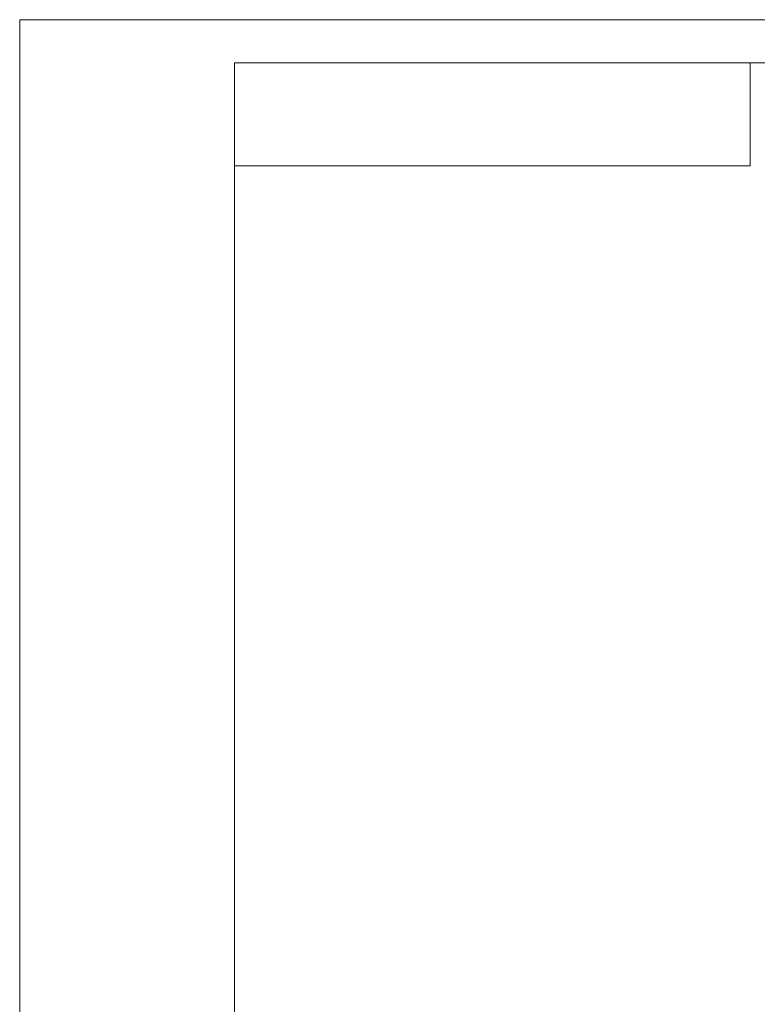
# Model space of a CAD drawing. Header units: millimetres. Extents: x 5717 to 9500, y -822 to 3039.
# Tile 18 of 31: x 5731 to 6847, y 1550 to 3039. Entities that reach past the tile are written whole.
import ezdxf
from ezdxf.enums import TextEntityAlignment as Align

# ---------------------------------------------------------------- set-up
doc = ezdxf.new("R2010")
doc.units = ezdxf.units.MM
for name, color, linetype, lineweight in [('1轮廓实线层', 7, 'Continuous', 18), ('2细线层', 4, 'Continuous', 13), ('6文字层', 3, 'Continuous', 13), ('图框层', 7, 'Continuous', 18)]:
    doc.layers.add(name, color=color, linetype=linetype, lineweight=lineweight)
doc.styles.add('PC_TEXTSTYLE', font='ISOCP.SHX', dxfattribs={"width": 0.707, "bigfont": 'GBCBIG.SHX'})

# ---------------------------------------------------------------- blocks, each defined once
blk = doc.blocks.new('ZwmFrameMain_A4^_^无分区图框^_^portrait')
at = {"layer": '1轮廓实线层'}
for p in [(0, 0), (180, 287)]:
    blk.add_line(p, (0, 287), dxfattribs=at)
at = {"layer": '2细线层'}
for p in [(-25, -5), (185, 292)]:
    blk.add_line(p, (-25, 292), dxfattribs=at)
blk = doc.blocks.new('ZwmFrameMain_图样代号')
at = {"layer": '2细线层', "linetype": 'Continuous'}
for p in [(60, 0), (0, -12)]:
    blk.add_line(p, (60, -12), dxfattribs=at)
at = {"layer": '6文字层', "style": 'PC_TEXTSTYLE', "width": 2.827942}
blk.add_attdef('图样代号', text='', height=7, rotation=180, dxfattribs=at).set_placement((58.24, -2.4), (2.35, -2.4), align=Align.FIT)

msp = doc.modelspace()

# ---------------------------------------------------------------- block references
at = {"layer": '图框层', "xscale": 13, "yscale": 13, "zscale": 13}
for name, p in [('ZwmFrameMain_A4^_^无分区图框^_^portrait', (6055.89, -757.2)), ('ZwmFrameMain_图样代号', (6055.89, 2973.8))]:
    msp.add_blockref(name, p, dxfattribs=at)

doc.saveas('drawing.dxf')
